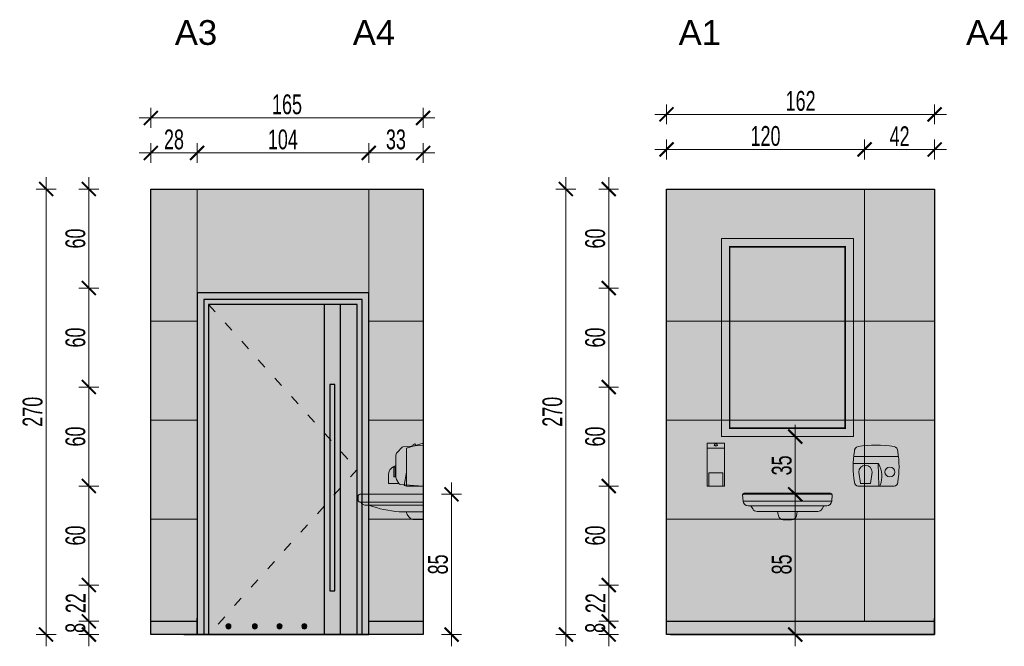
# Model space of a CAD drawing. Header units: millimetres. Extents: x -13532 to 2392, y -5241 to 5322.
# Tile 50 of 256: x -6777 to -6180, y -3992 to -3612. Entities that reach past the tile are written whole.
import ezdxf
from ezdxf.lldxf.tags import DXFTag

# ---------------------------------------------------------------- set-up
doc = ezdxf.new("R2010")
doc.units = ezdxf.units.MM
doc.linetypes.add('ZWCAD_ISO03W100', pattern=[30, 12, -18])
doc.layers.get('0').update_dxf_attribs({"lineweight": 9, "true_color": 0x939393})
doc.layers.get('Defpoints').update_dxf_attribs({"true_color": 0xdae6d4})
for name, color, linetype, lineweight in [('- AGP-1_SCIANY_WEWN', 91, 'Continuous', 30), ('_A_ROZWINIĘCIA_OPISY', 252, 'Continuous', 15), ('_A_ROZWINIĘCIA_WYMIARY', 252, 'Continuous', 15), ('_ROZWINIĘCIA_MEBLE', 251, 'Continuous', 15), ('a___cienka___0.15', 10, 'Continuous', 15), ('A_Widok', 7, 'Continuous', 15)]:
    doc.layers.add(name, color=color, linetype=linetype, lineweight=lineweight)
doc.layers.add('a___wymiary', color=7, linetype='Continuous', lineweight=5, true_color=0x666666)
doc.layers.add('A_cienka', color=7, linetype='Continuous')
doc.layers.add('WYMIAR', color=7, linetype='Continuous')
doc.styles.add('DIM', font='arial.ttf', dxfattribs={"width": 0.65})
doc.styles.get("Standard").update_dxf_attribs({"font": 'arial.ttf'})
tags = doc.linetypes.add('DEMO2', pattern=[0.1875, 0.0625, -0.125]).pattern_tags.tags
tags[6:7] = [DXFTag(74, 4), DXFTag(75, 0), DXFTag(340, '0'), DXFTag(46, 1.0), DXFTag(50, 0.0), DXFTag(44, 0.0), DXFTag(45, 0.0)]
tags[4:5] = [DXFTag(74, 4), DXFTag(75, 0), DXFTag(340, '0'), DXFTag(46, 1.0), DXFTag(50, 0.0), DXFTag(44, 0.0), DXFTag(45, 0.0)]
doc.dimstyles.new('BP_EU_25-50', dxfattribs={"dimtxt": 12, "dimasz": 0.8, "dimexe": 0.75, "dimexo": 1, "dimgap": 2, "dimtad": 1, "dimdec": 0, "dimzin": 9, "dimdsep": 46, "dimtxsty": 'DIM', "dimblk": 'ARCH_1', "dimcen": 0, "dimdle": 50, "dimse1": 1, "dimse2": 1, "dimclrd": 256, "dimclre": 256, "dimclrt": 256, "dimadec": 0, "dimazin": 2, "dimtfac": 1, "dimtdec": 0, "dimtix": 1, "dimtmove": 2, "dimatfit": 0, "dimfxl": 0.75, "dimtolj": 1, "dimtzin": 0, "dimlwd": 15, "dimlwe": -1, "dimarcsym": 0})

# ---------------------------------------------------------------- blocks, each defined once
blk = doc.blocks.new('Merida TOP - widok')
at = {"layer": 'a___cienka___0.15', "true_color": 0xffffff}
blk.add_hatch(color=7, dxfattribs=at).paths.add_polyline_path([(0, 0), (0, -26), (10.4, -26), (10.4, 0)])
for points in [[(0, 0), (10.4, 0), (10.4, -26), (0, -26)], [(9.4, -26), (1, -26), (1, -18), (9.4, -18)]]:
    blk.add_lwpolyline(points, close=True)
for points in [[(0, -3), (10.4, -3)], [(4.42, -0.78), (4.23, -1.28)], [(6.17, -1.28), (5.98, -0.78)]]:
    blk.add_lwpolyline(points)
blk.add_ellipse((5.2, -1.28), major_axis=(0.972, 0), ratio=0.594406, start_param=2.680743, end_param=6.744035)
blk.add_ellipse((5.2, -0.78), major_axis=(0.778, 0), ratio=0.594406)
blk = doc.blocks.new('umywalka bok')
at = {"true_color": 0xffffff}
h = blk.add_hatch(color=7, dxfattribs=at)
h.dxf.hatch_style = 1
h.paths.add_polyline_path([(67.5, -1.25, 0.414218), (66.25, 0), (19.5, 0), (19.5, -4.77), (66.25, -4.77, 0.41421), (67.5, -3.52)])
h.paths.add_polyline_path([(65.6, -4.77), (19.5, -4.77), (19.5, -6.61), (62.47, -6.61, 0.257986)])
h.paths.add_polyline_path([(59.56, -6.61), (19.5, -6.61), (19.5, -10.59), (37.17, -10.59, 0.059829)])
h.paths.add_polyline_path([(32, -10.59), (19.5, -10.59), (19.5, -15.36), (27.11, -15.36, 0.265613)])
at = {"ltscale": 0.5}
for p, q in [((19.5, -15.36), (19.5, 0)), ((19.5, 0), (66.25, 0)), ((19.5, -4.77), (66.25, -4.77)), ((67.5, -1.25), (67.5, -3.52)), ((19.5, -6.61), (62.47, -6.61)), ((19.5, -10.59), (37.17, -10.59)), ((19.5, -15.36), (27.11, -15.36))]:
    blk.add_line(p, q, dxfattribs=at)
for centre, radius, start, end in [((66.25, -1.25), 1.25, 0, 90), ((62.37, -2.85), 3.75, 271.43201, 329.29633), ((66.25, -3.52), 1.25, 270, 360), ((25.38, -8.7), 6.88, 284.52836, 344.02845), ((31.76, 84.63), 95.37, 273.25195, 286.94748)]:
    blk.add_arc(centre, radius, start, end, dxfattribs=at)
blk = doc.blocks.new('MERIDA TOP-BOK')
at = {"layer": 'a___cienka___0.15', "true_color": 0xffffff}
blk.add_hatch(color=7, dxfattribs=at).paths.add_polyline_path([(0, 0), (-4.45, -1.34), (-5.12, -0.5), (-6.08, -0.78), (-6.18, -1.85), (-10, -3), (-10, -17.6), (-11.45, -25.74), (-10, -26), (0, -26)])
for points in [[(0, 0), (-10, -3), (-10, -26), (0, -26), (0, 0)], [(-6.18, -1.85), (-6.08, -0.78), (-5.12, -0.5), (-4.45, -1.34)]]:
    blk.add_lwpolyline(points)
blk.add_lwpolyline([(-10, -17.6), (-10, -26), (-11.45, -25.74), (-10, -17.6)], close=True)
blk = doc.blocks.new('fggfgfgf')
h = blk.add_hatch(color=253)
h.set_gradient(color1=(166, 166, 166), rotation=300, one_color=1, tint=1, name='INVCYLINDER')
h.paths.add_polyline_path([(25084.44, -16240.37), (25084.44, -16360.37), (25164.44, -16360.37), (25164.44, -16240.37)])
at = {"lineweight": 18}
blk.add_lwpolyline([(25164.44, -16360.37), (25084.44, -16360.37), (25084.44, -16240.37), (25164.44, -16240.37), (25164.44, -16360.37)], dxfattribs=at)
at = {"linetype": 'DEMO2', "ltscale": 10, "const_width": 1}
blk.add_lwpolyline([(25159.44, -16355.37), (25089.44, -16355.37), (25089.44, -16245.37), (25159.44, -16245.37)], close=True, dxfattribs=at)
blk = doc.blocks.new('E88-FRONT')
at = {"layer": 'a___cienka___0.15', "true_color": 0xffffff}
blk.add_hatch(color=7, dxfattribs=at).paths.add_polyline_path([(-131.4, 209.6, 0.081352), (-131.4, 22.8, 0.414214), (-108.6, 0), (108.6, 0, 0.414214), (131.4, 22.8, 0.081352), (131.4, 209.6, 0.348654), (108.6, 240.4, 0.070733), (-108.6, 240.4, 0.348654), (-131.4, 209.6)])
for p, q in [((-138.7, 135.7), (12.1, 135.7)), ((-135.7, 178.3), (134.8, 178.3)), ((12.1, 135.7), (16.3, 0)), ((-104.8, 85), (-94.4, 14.5)), ((-24.2, 85), (-34.6, 14.5)), ((-108.6, 0), (108.6, 0)), ((-94.4, 14.6), (-34.6, 14.6))]:
    blk.add_line(p, q)
blk.add_circle((83.6, 85), 30)
for centre, radius, start, end in [((-100.7, 210.7), 30.8, 105.03122, 181.91648), ((0, -523.7), 771.7, 81.90804, 98.09196), ((100.7, 210.7), 30.8, 358.08352, 74.96878), ((439.1, 116.2), 578.1, 170.69828, 189.30172), ((-439.1, 116.2), 578.1, 350.69828, 9.30172), ((-64.5, 85), 40.3, 0, 180), ((12.1, 130.9), 4.74, 28.3507, 90), ((-119.7, 59.8), 154.5, 339.70217, 28.3507), ((-108.6, 22.8), 22.8, 180, 270), ((16.6, 9.1), 9.07, 268.14465, 341.55752), ((108.6, 22.8), 22.8, 270, 0)]:
    blk.add_arc(centre, radius, start, end)
blk = doc.blocks.new('E88-SIDE')
at = {"true_color": 0xffffff}
blk.add_hatch(color=7, dxfattribs=at).paths.add_polyline_path([(0, 248), (120.1, 238, -0.183686), (126.7, 234.8), (156.8, 203.2, -0.192582), (165.3, 181.9), (165.3, 124.3, -0.31321), (210, 71.2), (210, 15), (147.3, 15, -0.246525), (139.2, 9.9), (0, 0)])
for p, q in [((0, 0), (0, 248)), ((0, 248), (120.1, 238)), ((126.7, 234.8), (156.8, 203.2)), ((165.3, 54.7), (165.3, 181.9)), ((210, 15), (210, 71.2)), ((0, 0), (139.2, 9.9)), ((147.3, 15), (210, 15)), ((147.4, 15.1), (161.2, 39.4))]:
    blk.add_line(p, q)
blk.add_lwpolyline([(170.3, 100), (170.3, 70), (165.3, 70), (165.3, 100)], close=True)
for points in [[(170.3, 85), (170.3, 115), (174.3, 115, -0.414214), (178.3, 111, 0), (178.3, 85, -3.979577)], [(170.3, 85), (170.3, 55), (174.3, 55, 0.414214), (178.3, 59, 0), (178.3, 85, 3.979577)]]:
    blk.add_lwpolyline(points, format="xyb")
for centre, radius, start, end in [((119.2, 227.7), 10.3, 43.60282, 85.23636), ((134.3, 181.9), 31, 0, 43.60282), ((149.4, 65.6), 60.8, 5.27154, 74.83588), ((138.4, 20.2), 10.3, 274.08562, 330.25512), ((134.3, 54.7), 31, 330.25512, 0)]:
    blk.add_arc(centre, radius, start, end)
blk = doc.blocks.new('ARCH_1')
for p, q in [((0, 7.5), (0, -7.5)), ((8.92, 0), (-8.92, 0))]:
    blk.add_line(p, q)
at = {"const_width": 1.5}
blk.add_lwpolyline([(5.3, 5.3), (-5.3, -5.3)], dxfattribs=at)
blk = doc.blocks.new('*D783')
at = {"layer": '_A_ROZWINIĘCIA_WYMIARY', "lineweight": 15}
blk.add_line((-6696.49, -3692.97), (-6670.09, -3692.97), dxfattribs=at)
at = {"layer": 'Defpoints', "color": 0}
for p in [(-6669.29, -3692.97), (-6697.29, -3722.23), (-6669.29, -3739.37)]:
    blk.add_point(p, dxfattribs=at)
at = {"layer": '_A_ROZWINIĘCIA_WYMIARY', "lineweight": 15, "xscale": 0.8, "yscale": 0.8, "zscale": 0.8, "rotation": 180}
blk.add_blockref('ARCH_1', (-6697.29, -3692.97), dxfattribs=at)
at = {"layer": '_A_ROZWINIĘCIA_WYMIARY', "lineweight": 15, "xscale": 0.8, "yscale": 0.8, "zscale": 0.8}
blk.add_blockref('ARCH_1', (-6669.29, -3692.97), dxfattribs=at)
at = {"layer": '_A_ROZWINIĘCIA_WYMIARY', "insert": (-6683.29, -3684.84), "char_height": 12, "attachment_point": 5, "style": 'DIM'}
blk.add_mtext('\\A1;28', dxfattribs=at)
blk = doc.blocks.new('*D784')
at = {"layer": '_A_ROZWINIĘCIA_WYMIARY', "lineweight": 15}
blk.add_line((-6696.49, -3671.71), (-6533.09, -3671.71), dxfattribs=at)
at = {"layer": 'Defpoints', "color": 0}
for p in [(-6532.29, -3671.71), (-6697.29, -3729.26), (-6532.29, -3727.34)]:
    blk.add_point(p, dxfattribs=at)
at = {"layer": '_A_ROZWINIĘCIA_WYMIARY', "lineweight": 15, "xscale": 0.8, "yscale": 0.8, "zscale": 0.8, "rotation": 180}
blk.add_blockref('ARCH_1', (-6697.29, -3671.71), dxfattribs=at)
at = {"layer": '_A_ROZWINIĘCIA_WYMIARY', "lineweight": 15, "xscale": 0.8, "yscale": 0.8, "zscale": 0.8}
blk.add_blockref('ARCH_1', (-6532.29, -3671.71), dxfattribs=at)
at = {"layer": '_A_ROZWINIĘCIA_WYMIARY', "insert": (-6614.79, -3663.58), "char_height": 12, "attachment_point": 5, "style": 'DIM'}
blk.add_mtext('\\A1;165', dxfattribs=at)
blk = doc.blocks.new('*D785')
at = {"layer": '_A_ROZWINIĘCIA_WYMIARY', "lineweight": 15}
blk.add_line((-6564.49, -3692.97), (-6533.09, -3692.97), dxfattribs=at)
at = {"layer": 'Defpoints', "color": 0}
for p in [(-6532.29, -3692.97), (-6565.29, -3710.59), (-6532.29, -3722.29)]:
    blk.add_point(p, dxfattribs=at)
at = {"layer": '_A_ROZWINIĘCIA_WYMIARY', "lineweight": 15, "xscale": 0.8, "yscale": 0.8, "zscale": 0.8, "rotation": 180}
blk.add_blockref('ARCH_1', (-6565.29, -3692.97), dxfattribs=at)
at = {"layer": '_A_ROZWINIĘCIA_WYMIARY', "lineweight": 15, "xscale": 0.8, "yscale": 0.8, "zscale": 0.8}
blk.add_blockref('ARCH_1', (-6532.29, -3692.97), dxfattribs=at)
at = {"layer": '_A_ROZWINIĘCIA_WYMIARY', "insert": (-6548.79, -3684.84), "char_height": 12, "attachment_point": 5, "style": 'DIM'}
blk.add_mtext('\\A1;33', dxfattribs=at)
blk = doc.blocks.new('*D787')
at = {"layer": '_A_ROZWINIĘCIA_WYMIARY', "lineweight": 15}
blk.add_line((-6515.11, -3984.03), (-6515.11, -3900.63), dxfattribs=at)
at = {"layer": 'Defpoints', "color": 0}
for p in [(-6641.25, -3899.83), (-6515.11, -3899.83), (-6641.25, -3984.83)]:
    blk.add_point(p, dxfattribs=at)
at = {"layer": '_A_ROZWINIĘCIA_WYMIARY', "lineweight": 15, "xscale": 0.8, "yscale": 0.8, "zscale": 0.8}
for p, rotation in [((-6515.11, -3899.83), 90), ((-6515.11, -3984.83), 270)]:
    blk.add_blockref('ARCH_1', p, dxfattribs=dict(at, rotation=rotation))
at = {"layer": '_A_ROZWINIĘCIA_WYMIARY', "insert": (-6523.24, -3942.33), "char_height": 12, "attachment_point": 5, "rotation": 90, "style": 'DIM'}
blk.add_mtext('\\A1;85', dxfattribs=at)
blk = doc.blocks.new('*D788')
at = {"layer": '_A_ROZWINIĘCIA_WYMIARY', "lineweight": 15}
blk.add_line((-6306.8, -3899.03), (-6306.8, -3865.63), dxfattribs=at)
at = {"layer": 'Defpoints', "color": 0}
for p in [(-6351.52, -3864.83), (-6306.8, -3864.83), (-6351.27, -3899.83)]:
    blk.add_point(p, dxfattribs=at)
at = {"layer": '_A_ROZWINIĘCIA_WYMIARY', "lineweight": 15, "xscale": 0.8, "yscale": 0.8, "zscale": 0.8}
for p, rotation in [((-6306.8, -3864.83), 90), ((-6306.8, -3899.83), 270)]:
    blk.add_blockref('ARCH_1', p, dxfattribs=dict(at, rotation=rotation))
at = {"layer": '_A_ROZWINIĘCIA_WYMIARY', "insert": (-6314.93, -3882.33), "char_height": 12, "attachment_point": 5, "rotation": 90, "style": 'DIM'}
blk.add_mtext('\\A1;35', dxfattribs=at)
blk = doc.blocks.new('*D789')
at = {"layer": '_A_ROZWINIĘCIA_WYMIARY', "lineweight": 15}
blk.add_line((-6383.99, -3690.86), (-6265.59, -3690.86), dxfattribs=at)
at = {"layer": 'Defpoints', "color": 0}
for p in [(-6264.79, -3690.86), (-6384.79, -3714.83), (-6264.79, -3714.83)]:
    blk.add_point(p, dxfattribs=at)
at = {"layer": '_A_ROZWINIĘCIA_WYMIARY', "lineweight": 15, "xscale": 0.8, "yscale": 0.8, "zscale": 0.8, "rotation": 180}
blk.add_blockref('ARCH_1', (-6384.79, -3690.86), dxfattribs=at)
at = {"layer": '_A_ROZWINIĘCIA_WYMIARY', "lineweight": 15, "xscale": 0.8, "yscale": 0.8, "zscale": 0.8}
blk.add_blockref('ARCH_1', (-6264.79, -3690.86), dxfattribs=at)
at = {"layer": '_A_ROZWINIĘCIA_WYMIARY', "insert": (-6324.79, -3682.74), "char_height": 12, "attachment_point": 5, "style": 'DIM'}
blk.add_mtext('\\A1;120', dxfattribs=at)
blk = doc.blocks.new('*D790')
at = {"layer": '_A_ROZWINIĘCIA_WYMIARY', "lineweight": 15}
blk.add_line((-6383.99, -3669.6), (-6223.09, -3669.6), dxfattribs=at)
at = {"layer": 'Defpoints', "color": 0}
for p in [(-6222.29, -3669.6), (-6222.29, -3708.49), (-6384.79, -3714.83)]:
    blk.add_point(p, dxfattribs=at)
at = {"layer": '_A_ROZWINIĘCIA_WYMIARY', "lineweight": 15, "xscale": 0.8, "yscale": 0.8, "zscale": 0.8, "rotation": 180}
blk.add_blockref('ARCH_1', (-6384.79, -3669.6), dxfattribs=at)
at = {"layer": '_A_ROZWINIĘCIA_WYMIARY', "lineweight": 15, "xscale": 0.8, "yscale": 0.8, "zscale": 0.8}
blk.add_blockref('ARCH_1', (-6222.29, -3669.6), dxfattribs=at)
at = {"layer": '_A_ROZWINIĘCIA_WYMIARY', "insert": (-6303.54, -3661.47), "char_height": 12, "attachment_point": 5, "style": 'DIM'}
blk.add_mtext('\\A1;162', dxfattribs=at)
blk = doc.blocks.new('*D791')
at = {"layer": '_A_ROZWINIĘCIA_WYMIARY', "lineweight": 15}
blk.add_line((-6263.99, -3690.86), (-6223.09, -3690.86), dxfattribs=at)
at = {"layer": 'Defpoints', "color": 0}
for p in [(-6222.29, -3690.86), (-6222.29, -3708.49), (-6264.79, -3714.83)]:
    blk.add_point(p, dxfattribs=at)
at = {"layer": '_A_ROZWINIĘCIA_WYMIARY', "lineweight": 15, "xscale": 0.8, "yscale": 0.8, "zscale": 0.8, "rotation": 180}
blk.add_blockref('ARCH_1', (-6264.79, -3690.86), dxfattribs=at)
at = {"layer": '_A_ROZWINIĘCIA_WYMIARY', "lineweight": 15, "xscale": 0.8, "yscale": 0.8, "zscale": 0.8}
blk.add_blockref('ARCH_1', (-6222.29, -3690.86), dxfattribs=at)
at = {"layer": '_A_ROZWINIĘCIA_WYMIARY', "insert": (-6243.54, -3682.84), "char_height": 12, "attachment_point": 5, "style": 'DIM'}
blk.add_mtext('\\A1;42', dxfattribs=at)
blk = doc.blocks.new('ROCA Dama-N Compacto A327785..0 Widok')
at = {"true_color": 0xffffff}
h = blk.add_hatch(color=7, dxfattribs=at)
h.dxf.hatch_style = 1
h.paths.add_polyline_path([(24.29, -1, 0.203022), (23.29, -0.58), (-2.86, -0.58), (-29, -0.58, 0.203022), (-30, -1), (-29.71, -4.73), (-2.86, -4.73), (24, -4.73)])
h.paths.add_polyline_path([(24, -4.73), (-2.86, -4.73), (-29.71, -4.73, 0.391902), (-26.72, -7.5), (-2.86, -7.5), (19.29, -7.5), (21.01, -7.5, 0.391902)])
h.paths.add_polyline_path([(19.29, -7.5), (-2.86, -7.5), (-25, -7.5), (-23.86, -9.49, 0.269143), (-21.26, -11), (-2.86, -11), (3.14, -11), (15.55, -11, 0.269143), (18.15, -9.49)])
h.paths.add_polyline_path([(3.14, -11), (-2.86, -11), (-8.86, -11), (-8.34, -13.59, 0.357511), (-5.4, -16), (-2.86, -16), (-0.32, -16, 0.357511), (2.63, -13.59)])
h.paths.add_polyline_path([(23.29, 0), (-2.86, 0), (-29, 0, 0.414214), (-30, -1, -0.203022), (-29, -0.58), (-2.86, -0.58), (23.29, -0.58, -0.203022), (24.29, -1, 0.414214)])
for p, q in [((-29.71, -4.73), (-30, -1)), ((-29.71, -4.73), (-2.86, -4.73)), ((-29, 0), (-2.86, 0)), ((23.29, 0), (-2.86, 0)), ((24, -4.73), (-2.86, -4.73)), ((24, -4.73), (24.29, -1)), ((-2.86, -7.5), (-26.72, -7.5)), ((-2.86, -7.5), (21.01, -7.5))]:
    blk.add_line(p, q)
for points in [[(-30, -1, -0.203022), (-29, -0.58), (-2.86, -0.58)], [(24.29, -1, 0.203022), (23.29, -0.58), (-2.86, -0.58)], [(-2.86, -11), (-21.26, -11, -0.269143), (-23.86, -9.49), (-25, -7.5), (-2.86, -7.5)], [(-2.86, -16), (-5.4, -16, -0.357511), (-8.34, -13.59), (-8.86, -11), (-2.86, -11)], [(-2.86, -11), (15.55, -11, 0.269143), (18.15, -9.49), (19.29, -7.5), (-2.86, -7.5)], [(-2.86, -16), (-0.32, -16, 0.357511), (2.63, -13.59), (3.14, -11), (-2.86, -11)]]:
    blk.add_lwpolyline(points, format="xyb")
for centre, radius, start, end in [((-29, -1), 1, 90, 180), ((-26.72, -4.5), 3, 184.39871, 270), ((21.01, -4.5), 3, 270, 355.60129), ((23.29, -1), 1, 0, 90)]:
    blk.add_arc(centre, radius, start, end)
blk = doc.blocks.new('*D795')
at = {"layer": '_A_ROZWINIĘCIA_WYMIARY', "lineweight": 15}
blk.add_line((-6306.8, -3984.03), (-6306.8, -3900.63), dxfattribs=at)
at = {"layer": 'Defpoints', "color": 0}
for p in [(-6383.4, -3899.83), (-6306.8, -3899.83), (-6383.4, -3984.83)]:
    blk.add_point(p, dxfattribs=at)
at = {"layer": '_A_ROZWINIĘCIA_WYMIARY', "lineweight": 15, "xscale": 0.8, "yscale": 0.8, "zscale": 0.8}
for p, rotation in [((-6306.8, -3899.83), 90), ((-6306.8, -3984.83), 270)]:
    blk.add_blockref('ARCH_1', p, dxfattribs=dict(at, rotation=rotation))
at = {"layer": '_A_ROZWINIĘCIA_WYMIARY', "insert": (-6314.92, -3942.33), "char_height": 12, "attachment_point": 5, "rotation": 90, "style": 'DIM'}
blk.add_mtext('\\A1;85', dxfattribs=at)
blk = doc.blocks.new('AAAAAA')
h = blk.add_hatch(color=253)
h.set_gradient(color1=(166, 166, 166), rotation=300, one_color=1, name='INVCYLINDER')
h.paths.add_polyline_path([(16311.3, 9237.31), (16311.3, 9437.31), (16321.3, 9437.31), (16321.3, 9237.31)])
at = {"true_color": 0xffffff}
for points in [[(16334.8, 9242.31, 1), (16331.8, 9242.31, 1)], [(16349.8, 9242.31, 1), (16346.8, 9242.31, 1)], [(16364.8, 9242.31, 1), (16361.8, 9242.31, 1)], [(16380.8, 9242.31, 1), (16377.8, 9242.31, 1)]]:
    blk.add_hatch(color=7, dxfattribs=at).paths.add_polyline_path(points)
at = {"layer": 'A_Widok'}
h = blk.add_hatch(color=251, dxfattribs=at)
h.paths.add_polyline_path([(16294.3, 9444.31), (16294.3, 9237.31), (16398.3, 9237.31), (16398.3, 9444.31)])
h.paths.add_polyline_path([(16311.3, 9437.31), (16311.3, 9237.31), (16321.3, 9237.31), (16321.3, 9437.31)], flags=16)
at = {"layer": 'A_cienka'}
for p, q in [((16294.3, 9444.31), (16398.3, 9444.31)), ((16294.3, 9237.31), (16294.3, 9444.31)), ((16298.3, 9237.31), (16298.3, 9440.31)), ((16298.3, 9440.31), (16394.3, 9440.31)), ((16394.3, 9440.31), (16394.3, 9237.31)), ((16398.3, 9444.31), (16398.3, 9237.31)), ((16301.3, 9237.31), (16301.3, 9437.31)), ((16301.3, 9437.31), (16391.3, 9437.31)), ((16391.3, 9437.31), (16391.3, 9237.31)), ((16381.3, 9237.31), (16301.3, 9237.31))]:
    blk.add_line(p, q, dxfattribs=at)
for points in [[(16311.3, 9437.31), (16321.3, 9437.31), (16321.3, 9237.31), (16311.3, 9237.31)], [(16317.8, 9263.81), (16314.8, 9263.81), (16314.8, 9388.81), (16317.8, 9388.81)]]:
    blk.add_lwpolyline(points, close=True, dxfattribs=at)
for centre in [(16333.3, 9242.31), (16348.3, 9242.31), (16363.3, 9242.31), (16379.3, 9242.31)]:
    blk.add_circle(centre, 1.5, dxfattribs=at)
at = {"layer": 'A_Widok', "linetype": 'ZWCAD_ISO03W100', "ltscale": 0.5}
blk.add_lwpolyline([(16391.3, 9437.31), (16301.3, 9337.31), (16391.3, 9237.31)], dxfattribs=at)
at = {"layer": 'Defpoints'}
blk.add_lwpolyline([(16398.3, 9237.31), (16294.3, 9237.31)], dxfattribs=at)
blk = doc.blocks.new('*D897')
at = {"layer": '_A_ROZWINIĘCIA_WYMIARY', "lineweight": 15}
blk.add_line((-6760.78, -3715.63), (-6760.78, -3984.03), dxfattribs=at)
at = {"layer": 'Defpoints', "color": 0}
for p in [(-6648.22, -3714.83), (-6760.78, -3984.83), (-6723.25, -3984.83)]:
    blk.add_point(p, dxfattribs=at)
at = {"layer": '_A_ROZWINIĘCIA_WYMIARY', "lineweight": 15, "xscale": 0.8, "yscale": 0.8, "zscale": 0.8}
for p, rotation in [((-6760.78, -3714.83), 90), ((-6760.78, -3984.83), 270)]:
    blk.add_blockref('ARCH_1', p, dxfattribs=dict(at, rotation=rotation))
at = {"layer": '_A_ROZWINIĘCIA_WYMIARY', "insert": (-6768.91, -3849.83), "char_height": 12, "attachment_point": 5, "rotation": 90, "style": 'DIM'}
blk.add_mtext('\\A1;270', dxfattribs=at)
blk = doc.blocks.new('*D898')
at = {"layer": '_A_ROZWINIĘCIA_WYMIARY', "lineweight": 15}
for p, q in [((-6734.85, -3976.03), (-6734.85, -3975.23)), ((-6734.85, -3976.83), (-6734.85, -3984.83)), ((-6734.85, -3985.63), (-6734.85, -3986.43))]:
    blk.add_line(p, q, dxfattribs=at)
at = {"layer": 'Defpoints', "color": 0}
for p in [(-6680.96, -3976.83), (-6734.85, -3984.83), (-6719.65, -3984.83)]:
    blk.add_point(p, dxfattribs=at)
at = {"layer": '_A_ROZWINIĘCIA_WYMIARY', "lineweight": 15, "xscale": 0.8, "yscale": 0.8, "zscale": 0.8}
for p, rotation in [((-6734.85, -3976.83), 270), ((-6734.85, -3984.83), 90)]:
    blk.add_blockref('ARCH_1', p, dxfattribs=dict(at, rotation=rotation))
at = {"layer": '_A_ROZWINIĘCIA_WYMIARY', "insert": (-6742.97, -3980.83), "char_height": 12, "attachment_point": 5, "rotation": 90, "style": 'DIM'}
blk.add_mtext('\\A1;8', dxfattribs=at)
blk = doc.blocks.new('*D899')
at = {"layer": '_A_ROZWINIĘCIA_WYMIARY', "lineweight": 15}
blk.add_line((-6734.85, -3976.03), (-6734.85, -3955.63), dxfattribs=at)
at = {"layer": 'Defpoints', "color": 0}
for p in [(-6734.85, -3954.83), (-6680.96, -3954.83), (-6680.96, -3976.83)]:
    blk.add_point(p, dxfattribs=at)
at = {"layer": '_A_ROZWINIĘCIA_WYMIARY', "lineweight": 15, "xscale": 0.8, "yscale": 0.8, "zscale": 0.8}
for p, rotation in [((-6734.85, -3954.83), 90), ((-6734.85, -3976.83), 270)]:
    blk.add_blockref('ARCH_1', p, dxfattribs=dict(at, rotation=rotation))
at = {"layer": '_A_ROZWINIĘCIA_WYMIARY', "insert": (-6742.87, -3965.83), "char_height": 12, "attachment_point": 5, "rotation": 90, "style": 'DIM'}
blk.add_mtext('\\A1;22', dxfattribs=at)
blk = doc.blocks.new('*D900')
at = {"layer": '_A_ROZWINIĘCIA_WYMIARY', "lineweight": 15}
blk.add_line((-6734.85, -3954.03), (-6734.85, -3895.63), dxfattribs=at)
at = {"layer": 'Defpoints', "color": 0}
for p in [(-6734.85, -3894.83), (-6662.7, -3894.83), (-6680.96, -3954.83)]:
    blk.add_point(p, dxfattribs=at)
at = {"layer": '_A_ROZWINIĘCIA_WYMIARY', "lineweight": 15, "xscale": 0.8, "yscale": 0.8, "zscale": 0.8}
for p, rotation in [((-6734.85, -3894.83), 90), ((-6734.85, -3954.83), 270)]:
    blk.add_blockref('ARCH_1', p, dxfattribs=dict(at, rotation=rotation))
at = {"layer": '_A_ROZWINIĘCIA_WYMIARY', "insert": (-6742.97, -3924.83), "char_height": 12, "attachment_point": 5, "rotation": 90, "style": 'DIM'}
blk.add_mtext('\\A1;60', dxfattribs=at)
blk = doc.blocks.new('*D901')
at = {"layer": '_A_ROZWINIĘCIA_WYMIARY', "lineweight": 15}
blk.add_line((-6734.85, -3894.03), (-6734.85, -3835.63), dxfattribs=at)
at = {"layer": 'Defpoints', "color": 0}
for p in [(-6734.85, -3834.83), (-6662.3, -3834.83), (-6662.7, -3894.83)]:
    blk.add_point(p, dxfattribs=at)
at = {"layer": '_A_ROZWINIĘCIA_WYMIARY', "lineweight": 15, "xscale": 0.8, "yscale": 0.8, "zscale": 0.8}
for p, rotation in [((-6734.85, -3834.83), 90), ((-6734.85, -3894.83), 270)]:
    blk.add_blockref('ARCH_1', p, dxfattribs=dict(at, rotation=rotation))
at = {"layer": '_A_ROZWINIĘCIA_WYMIARY', "insert": (-6742.97, -3864.83), "char_height": 12, "attachment_point": 5, "rotation": 90, "style": 'DIM'}
blk.add_mtext('\\A1;60', dxfattribs=at)
blk = doc.blocks.new('*D902')
at = {"layer": '_A_ROZWINIĘCIA_WYMIARY', "lineweight": 15}
blk.add_line((-6734.85, -3834.03), (-6734.85, -3775.63), dxfattribs=at)
at = {"layer": 'Defpoints', "color": 0}
for p in [(-6734.85, -3774.83), (-6672.87, -3774.83), (-6662.3, -3834.83)]:
    blk.add_point(p, dxfattribs=at)
at = {"layer": '_A_ROZWINIĘCIA_WYMIARY', "lineweight": 15, "xscale": 0.8, "yscale": 0.8, "zscale": 0.8}
for p, rotation in [((-6734.85, -3774.83), 90), ((-6734.85, -3834.83), 270)]:
    blk.add_blockref('ARCH_1', p, dxfattribs=dict(at, rotation=rotation))
at = {"layer": '_A_ROZWINIĘCIA_WYMIARY', "insert": (-6742.97, -3804.83), "char_height": 12, "attachment_point": 5, "rotation": 90, "style": 'DIM'}
blk.add_mtext('\\A1;60', dxfattribs=at)
blk = doc.blocks.new('*D903')
at = {"layer": '_A_ROZWINIĘCIA_WYMIARY', "lineweight": 15}
blk.add_line((-6734.85, -3774.03), (-6734.85, -3715.63), dxfattribs=at)
at = {"layer": 'Defpoints', "color": 0}
for p in [(-6734.85, -3714.83), (-6648.22, -3714.83), (-6672.87, -3774.83)]:
    blk.add_point(p, dxfattribs=at)
at = {"layer": '_A_ROZWINIĘCIA_WYMIARY', "lineweight": 15, "xscale": 0.8, "yscale": 0.8, "zscale": 0.8}
for p, rotation in [((-6734.85, -3714.83), 90), ((-6734.85, -3774.83), 270)]:
    blk.add_blockref('ARCH_1', p, dxfattribs=dict(at, rotation=rotation))
at = {"layer": '_A_ROZWINIĘCIA_WYMIARY', "insert": (-6742.97, -3744.83), "char_height": 12, "attachment_point": 5, "rotation": 90, "style": 'DIM'}
blk.add_mtext('\\A1;60', dxfattribs=at)
blk = doc.blocks.new('*D904')
at = {"layer": '_A_ROZWINIĘCIA_WYMIARY', "lineweight": 15}
blk.add_line((-6445.78, -3715.63), (-6445.78, -3984.03), dxfattribs=at)
at = {"layer": 'Defpoints', "color": 0}
for p in [(-6333.22, -3714.83), (-6445.78, -3984.83), (-6408.25, -3984.83)]:
    blk.add_point(p, dxfattribs=at)
at = {"layer": '_A_ROZWINIĘCIA_WYMIARY', "lineweight": 15, "xscale": 0.8, "yscale": 0.8, "zscale": 0.8}
for p, rotation in [((-6445.78, -3714.83), 90), ((-6445.78, -3984.83), 270)]:
    blk.add_blockref('ARCH_1', p, dxfattribs=dict(at, rotation=rotation))
at = {"layer": '_A_ROZWINIĘCIA_WYMIARY', "insert": (-6453.91, -3849.83), "char_height": 12, "attachment_point": 5, "rotation": 90, "style": 'DIM'}
blk.add_mtext('\\A1;270', dxfattribs=at)
blk = doc.blocks.new('*D905')
at = {"layer": '_A_ROZWINIĘCIA_WYMIARY', "lineweight": 15}
for p, q in [((-6419.85, -3976.03), (-6419.85, -3975.23)), ((-6419.85, -3976.83), (-6419.85, -3984.83)), ((-6419.85, -3985.63), (-6419.85, -3986.43))]:
    blk.add_line(p, q, dxfattribs=at)
at = {"layer": 'Defpoints', "color": 0}
for p in [(-6365.96, -3976.83), (-6419.85, -3984.83), (-6404.65, -3984.83)]:
    blk.add_point(p, dxfattribs=at)
at = {"layer": '_A_ROZWINIĘCIA_WYMIARY', "lineweight": 15, "xscale": 0.8, "yscale": 0.8, "zscale": 0.8}
for p, rotation in [((-6419.85, -3976.83), 270), ((-6419.85, -3984.83), 90)]:
    blk.add_blockref('ARCH_1', p, dxfattribs=dict(at, rotation=rotation))
at = {"layer": '_A_ROZWINIĘCIA_WYMIARY', "insert": (-6427.97, -3980.83), "char_height": 12, "attachment_point": 5, "rotation": 90, "style": 'DIM'}
blk.add_mtext('\\A1;8', dxfattribs=at)
blk = doc.blocks.new('*D906')
at = {"layer": '_A_ROZWINIĘCIA_WYMIARY', "lineweight": 15}
blk.add_line((-6419.85, -3976.03), (-6419.85, -3955.63), dxfattribs=at)
at = {"layer": 'Defpoints', "color": 0}
for p in [(-6419.85, -3954.83), (-6365.96, -3954.83), (-6365.96, -3976.83)]:
    blk.add_point(p, dxfattribs=at)
at = {"layer": '_A_ROZWINIĘCIA_WYMIARY', "lineweight": 15, "xscale": 0.8, "yscale": 0.8, "zscale": 0.8}
for p, rotation in [((-6419.85, -3954.83), 90), ((-6419.85, -3976.83), 270)]:
    blk.add_blockref('ARCH_1', p, dxfattribs=dict(at, rotation=rotation))
at = {"layer": '_A_ROZWINIĘCIA_WYMIARY', "insert": (-6427.87, -3965.83), "char_height": 12, "attachment_point": 5, "rotation": 90, "style": 'DIM'}
blk.add_mtext('\\A1;22', dxfattribs=at)
blk = doc.blocks.new('*D907')
at = {"layer": '_A_ROZWINIĘCIA_WYMIARY', "lineweight": 15}
blk.add_line((-6419.85, -3954.03), (-6419.85, -3895.63), dxfattribs=at)
at = {"layer": 'Defpoints', "color": 0}
for p in [(-6419.85, -3894.83), (-6347.7, -3894.83), (-6365.96, -3954.83)]:
    blk.add_point(p, dxfattribs=at)
at = {"layer": '_A_ROZWINIĘCIA_WYMIARY', "lineweight": 15, "xscale": 0.8, "yscale": 0.8, "zscale": 0.8}
for p, rotation in [((-6419.85, -3894.83), 90), ((-6419.85, -3954.83), 270)]:
    blk.add_blockref('ARCH_1', p, dxfattribs=dict(at, rotation=rotation))
at = {"layer": '_A_ROZWINIĘCIA_WYMIARY', "insert": (-6427.97, -3924.83), "char_height": 12, "attachment_point": 5, "rotation": 90, "style": 'DIM'}
blk.add_mtext('\\A1;60', dxfattribs=at)
blk = doc.blocks.new('*D908')
at = {"layer": '_A_ROZWINIĘCIA_WYMIARY', "lineweight": 15}
blk.add_line((-6419.85, -3894.03), (-6419.85, -3835.63), dxfattribs=at)
at = {"layer": 'Defpoints', "color": 0}
for p in [(-6419.85, -3834.83), (-6347.3, -3834.83), (-6347.7, -3894.83)]:
    blk.add_point(p, dxfattribs=at)
at = {"layer": '_A_ROZWINIĘCIA_WYMIARY', "lineweight": 15, "xscale": 0.8, "yscale": 0.8, "zscale": 0.8}
for p, rotation in [((-6419.85, -3834.83), 90), ((-6419.85, -3894.83), 270)]:
    blk.add_blockref('ARCH_1', p, dxfattribs=dict(at, rotation=rotation))
at = {"layer": '_A_ROZWINIĘCIA_WYMIARY', "insert": (-6427.97, -3864.83), "char_height": 12, "attachment_point": 5, "rotation": 90, "style": 'DIM'}
blk.add_mtext('\\A1;60', dxfattribs=at)
blk = doc.blocks.new('*D909')
at = {"layer": '_A_ROZWINIĘCIA_WYMIARY', "lineweight": 15}
blk.add_line((-6419.85, -3834.03), (-6419.85, -3775.63), dxfattribs=at)
at = {"layer": 'Defpoints', "color": 0}
for p in [(-6419.85, -3774.83), (-6357.87, -3774.83), (-6347.3, -3834.83)]:
    blk.add_point(p, dxfattribs=at)
at = {"layer": '_A_ROZWINIĘCIA_WYMIARY', "lineweight": 15, "xscale": 0.8, "yscale": 0.8, "zscale": 0.8}
for p, rotation in [((-6419.85, -3774.83), 90), ((-6419.85, -3834.83), 270)]:
    blk.add_blockref('ARCH_1', p, dxfattribs=dict(at, rotation=rotation))
at = {"layer": '_A_ROZWINIĘCIA_WYMIARY', "insert": (-6427.97, -3804.83), "char_height": 12, "attachment_point": 5, "rotation": 90, "style": 'DIM'}
blk.add_mtext('\\A1;60', dxfattribs=at)
blk = doc.blocks.new('*D910')
at = {"layer": '_A_ROZWINIĘCIA_WYMIARY', "lineweight": 15}
blk.add_line((-6419.85, -3774.03), (-6419.85, -3715.63), dxfattribs=at)
at = {"layer": 'Defpoints', "color": 0}
for p in [(-6419.85, -3714.83), (-6333.22, -3714.83), (-6357.87, -3774.83)]:
    blk.add_point(p, dxfattribs=at)
at = {"layer": '_A_ROZWINIĘCIA_WYMIARY', "lineweight": 15, "xscale": 0.8, "yscale": 0.8, "zscale": 0.8}
for p, rotation in [((-6419.85, -3714.83), 90), ((-6419.85, -3774.83), 270)]:
    blk.add_blockref('ARCH_1', p, dxfattribs=dict(at, rotation=rotation))
at = {"layer": '_A_ROZWINIĘCIA_WYMIARY', "insert": (-6427.97, -3744.83), "char_height": 12, "attachment_point": 5, "rotation": 90, "style": 'DIM'}
blk.add_mtext('\\A1;60', dxfattribs=at)
blk = doc.blocks.new('*D5504')
at = {"layer": '_A_ROZWINIĘCIA_WYMIARY', "lineweight": 15}
blk.add_line((-6668.49, -3692.97), (-6566.09, -3692.97), dxfattribs=at)
at = {"layer": 'Defpoints', "color": 0}
for p in [(-6565.29, -3692.97), (-6669.29, -3739.37), (-6565.29, -3746.33)]:
    blk.add_point(p, dxfattribs=at)
at = {"layer": '_A_ROZWINIĘCIA_WYMIARY', "lineweight": 15, "xscale": 0.8, "yscale": 0.8, "zscale": 0.8, "rotation": 180}
blk.add_blockref('ARCH_1', (-6669.29, -3692.97), dxfattribs=at)
at = {"layer": '_A_ROZWINIĘCIA_WYMIARY', "lineweight": 15, "xscale": 0.8, "yscale": 0.8, "zscale": 0.8}
blk.add_blockref('ARCH_1', (-6565.29, -3692.97), dxfattribs=at)
at = {"layer": '_A_ROZWINIĘCIA_WYMIARY', "insert": (-6617.29, -3684.84), "char_height": 12, "attachment_point": 5, "style": 'DIM'}
blk.add_mtext('\\A1;104', dxfattribs=at)

msp = doc.modelspace()

# ---------------------------------------------------------------- hatches: boundary and pattern name
at = {"linetype": 'Continuous', "lineweight": 50, "true_color": 0xeee2d8}
h = msp.add_hatch(color=254, dxfattribs=at)
h.dxf.hatch_style = 1
h.paths.add_polyline_path([(-6697.2908, -3976.8323), (-6697.2908, -3714.833), (-6532.2908, -3714.833), (-6532.2913, -3976.8337), (-6565.2913, -3976.8337), (-6565.2908, -3777.8323), (-6669.2908, -3777.8323), (-6669.2908, -3976.8323)])
h = msp.add_hatch(color=254, dxfattribs=at)
h.dxf.hatch_style = 1
h.paths.add_polyline_path([(-6384.7908, -3714.833), (-6384.7908, -3976.833), (-6222.2908, -3976.833), (-6222.2908, -3714.833)])
at = {"true_color": 0x575757}
for points in [[(-6697.2878, -3984.833), (-6669.2878, -3984.833), (-6669.2908, -3976.833), (-6697.2908, -3976.833)], [(-6565.2878, -3984.833), (-6532.2878, -3984.833), (-6532.2913, -3976.8337), (-6565.2913, -3976.8337)], [(-6384.7908, -3984.833), (-6222.2908, -3984.833), (-6222.2908, -3976.833), (-6384.7908, -3976.833)]]:
    msp.add_hatch(color=251, dxfattribs=at).paths.add_polyline_path(points)

# ---------------------------------------------------------------- linework, layer by layer
at = {"layer": '- AGP-1_SCIANY_WEWN', "color": 8}
for points in [[(-6697.2908, -3714.833), (-6532.2908, -3714.833), (-6532.2908, -3984.833), (-6697.2908, -3984.833)], [(-6384.7908, -3714.833), (-6222.2908, -3714.833), (-6222.2908, -3984.833), (-6384.7908, -3984.833)]]:
    msp.add_lwpolyline(points, close=True, dxfattribs=at)
at = {"ltscale": 5}
for points in [[(-6669.2908, -3777.833), (-6669.2908, -3714.833)], [(-6565.2908, -3777.833), (-6565.2908, -3714.833)], [(-6264.7908, -3714.833), (-6264.7908, -3976.833)], [(-6669.2908, -3794.833), (-6697.2908, -3794.833)], [(-6532.2908, -3794.833), (-6565.2908, -3794.833)], [(-6222.2908, -3794.833), (-6384.7908, -3794.833)], [(-6669.2908, -3854.833), (-6697.2908, -3854.833)], [(-6532.2908, -3854.833), (-6565.2908, -3854.833)], [(-6222.2908, -3854.833), (-6384.7908, -3854.833)], [(-6669.2908, -3914.833), (-6697.2908, -3914.833)], [(-6532.2908, -3914.833), (-6565.2908, -3914.833)], [(-6222.2908, -3914.833), (-6384.7908, -3914.833)]]:
    msp.add_lwpolyline(points, dxfattribs=at)
at = {"layer": 'WYMIAR'}
for p, q in [((-6669.2908, -3976.833), (-6697.2908, -3976.833)), ((-6669.2908, -3984.833), (-6669.2908, -3974.833)), ((-6532.2908, -3976.8337), (-6565.2918, -3976.8337)), ((-6222.2908, -3976.833), (-6384.7908, -3976.833)), ((-6222.2908, -3984.833), (-6222.2908, -3974.833)), ((-6677.2908, -3984.833), (-6669.2908, -3984.833)), ((-6382.2908, -3984.833), (-6222.2908, -3984.833))]:
    msp.add_line(p, q, dxfattribs=at)
for points in [[(-6565.2908, -3984.833), (-6565.2908, -3777.833), (-6669.2908, -3777.833), (-6669.2908, -3984.833)], [(-6569.2908, -3984.833), (-6569.2908, -3781.833), (-6665.2908, -3781.833), (-6665.2908, -3984.833)], [(-6572.2908, -3984.833), (-6572.2908, -3784.833), (-6662.2908, -3784.833), (-6662.2908, -3984.833)]]:
    msp.add_lwpolyline(points, dxfattribs=at)

# ---------------------------------------------------------------- block references
at = {"layer": '_ROZWINIĘCIA_MEBLE'}
for name, p in [('fggfgfgf', (-31435.9597, 12495.5373)), ('Merida TOP - widok', (-6360.1159, -3868.833)), ('ROCA Dama-N Compacto A327785..0 Widok', (-6308.6603, -3899.2565))]:
    msp.add_blockref(name, p, dxfattribs=at)
at = {"layer": '_ROZWINIĘCIA_MEBLE', "yscale": 0.09999999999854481}
for name, p, xscale, zscale in [('E88-SIDE', (-6532.2908, -3894.833), -0.09999999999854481, 0.1), ('E88-FRONT', (-6257.7812, -3894.833), 0.09999999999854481, 0.09999999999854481)]:
    msp.add_blockref(name, p, dxfattribs=dict(at, xscale=xscale, zscale=zscale))
at = {"layer": '_ROZWINIĘCIA_MEBLE', "rotation": 359.9999999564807}
msp.add_blockref('MERIDA TOP-BOK', (-6532.2908, -3868.833), dxfattribs=at)
at = {"layer": '_ROZWINIĘCIA_MEBLE', "xscale": -0.82, "rotation": 359.9999999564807}
msp.add_blockref('umywalka bok', (-6516.3008, -3899.833), dxfattribs=at)
at = {"layer": 'a___wymiary', "xscale": -1}
msp.add_blockref('AAAAAA', (9729.0122, -13222.1417), dxfattribs=at)

# ---------------------------------------------------------------- texts
at = {"layer": '_A_ROZWINIĘCIA_OPISY', "char_height": 15, "width": 10.508892, "attachment_point": 1}
for s, insert in [('A3', (-6682.7422, -3612.4681)), ('A4', (-6574.9005, -3612.4681)), ('A1', (-6377.4482, -3612.4681)), ('A4', (-6203.2478, -3612.4681))]:
    msp.add_mtext(s, dxfattribs=dict(at, insert=insert))

# ---------------------------------------------------------------- dimensions: what is measured, and where the dimension line sits
at = {"layer": '_A_ROZWINIĘCIA_WYMIARY'}
for base, p1, p2, picture, middle in [((-6532.2908, -3671.7067), (-6697.2908, -3729.2567), (-6532.2908, -3727.3423), '*D784', (-6614.7908, -3663.5798)), ((-6222.29084, -3669.59888), (-6384.79081, -3714.83302), (-6222.29084, -3708.48555), '*D790', (-6303.54083, -3661.47201)), ((-6264.7908, -3690.8636), (-6384.7908, -3714.833), (-6264.7908, -3714.833), '*D789', (-6324.7908, -3682.7368)), ((-6222.29084, -3690.86364), (-6264.79079, -3714.83303), (-6222.29084, -3708.48555), '*D791', (-6243.54082, -3682.83908)), ((-6669.2908, -3692.9714), (-6697.2908, -3722.2307), (-6669.2908, -3739.3693), '*D783', (-6683.2908, -3684.8446)), ((-6532.2908, -3692.9714), (-6565.2908, -3710.5933), (-6532.2908, -3722.287), '*D785', (-6548.7908, -3684.8405))]:
    dim = msp.add_linear_dim(base=base, p1=p1, p2=p2, dimstyle='BP_EU_25-50', dxfattribs=at)
    dim.commit()
    dim.dimension.update_dxf_attribs({"geometry": picture, "text_midpoint": middle})
dim = msp.add_linear_dim(base=(-6565.2908, -3692.9714), p1=(-6669.2908, -3739.3693), p2=(-6565.2908, -3746.333), dimstyle='BP_EU_25-50', override={"dimblk": 'ARCH_1'}, dxfattribs=at)
dim.commit()
dim.dimension.update_dxf_attribs({"geometry": '*D5504', "text_midpoint": (-6617.2908, -3684.8446)})
for base, p1, p2, picture, middle in [((-6760.7832, -3984.833), (-6648.2171, -3714.833), (-6723.2537, -3984.833), '*D897', (-6768.9101, -3849.833)), ((-6445.7832, -3984.833), (-6333.2171, -3714.833), (-6408.2537, -3984.833), '*D904', (-6453.9101, -3849.833)), ((-6734.8456, -3984.8323), (-6680.9557, -3976.833), (-6719.6484, -3984.8323), '*D898', (-6742.9725, -3980.8327)), ((-6419.8456, -3984.8323), (-6365.9557, -3976.833), (-6404.6484, -3984.8323), '*D905', (-6427.9725, -3980.8327))]:
    dim = msp.add_linear_dim(base=base, p1=p1, p2=p2, angle=90, dimstyle='BP_EU_25-50', dxfattribs=at)
    dim.commit()
    dim.dimension.update_dxf_attribs({"geometry": picture, "text_midpoint": middle})
for base, p1, p2, picture, middle in [((-6734.8456, -3714.833), (-6672.8707, -3774.833), (-6648.2171, -3714.833), '*D903', (-6742.9725, -3744.833)), ((-6419.8456, -3714.833), (-6357.8707, -3774.833), (-6333.2171, -3714.833), '*D910', (-6427.9725, -3744.833)), ((-6734.8456, -3774.833), (-6662.3049, -3834.833), (-6672.8707, -3774.833), '*D902', (-6742.9725, -3804.833)), ((-6419.8456, -3774.833), (-6347.3049, -3834.833), (-6357.8707, -3774.833), '*D909', (-6427.9725, -3804.833)), ((-6734.8456, -3834.833), (-6662.6962, -3894.833), (-6662.3049, -3834.833), '*D901', (-6742.9725, -3864.833)), ((-6419.8456, -3834.833), (-6347.6962, -3894.833), (-6347.3049, -3834.833), '*D908', (-6427.9725, -3864.833)), ((-6306.797, -3864.833), (-6351.2685, -3899.833), (-6351.5169, -3864.833), '*D788', (-6314.9279, -3882.333)), ((-6734.8456, -3894.833), (-6680.9557, -3954.833), (-6662.6962, -3894.833), '*D900', (-6742.9725, -3924.833)), ((-6419.8456, -3894.833), (-6365.9557, -3954.833), (-6347.6962, -3894.833), '*D907', (-6427.9725, -3924.833)), ((-6515.1133, -3899.8337), (-6641.2511, -3984.833), (-6641.2511, -3899.8337), '*D787', (-6523.2402, -3942.3334)), ((-6306.797, -3899.8337), (-6383.4046, -3984.833), (-6383.4046, -3899.8337), '*D795', (-6314.9238, -3942.3334)), ((-6734.8456, -3954.833), (-6680.9557, -3976.833), (-6680.9557, -3954.833), '*D899', (-6742.8702, -3965.833)), ((-6419.8456, -3954.833), (-6365.9557, -3976.833), (-6365.9557, -3954.833), '*D906', (-6427.8702, -3965.833))]:
    dim = msp.add_linear_dim(base=base, p1=p1, p2=p2, angle=90, dimstyle='BP_EU_25-50', override={"dimblk": 'ARCH_1'}, dxfattribs=at)
    dim.commit()
    dim.dimension.update_dxf_attribs({"geometry": picture, "text_midpoint": middle})

doc.saveas('drawing.dxf')
